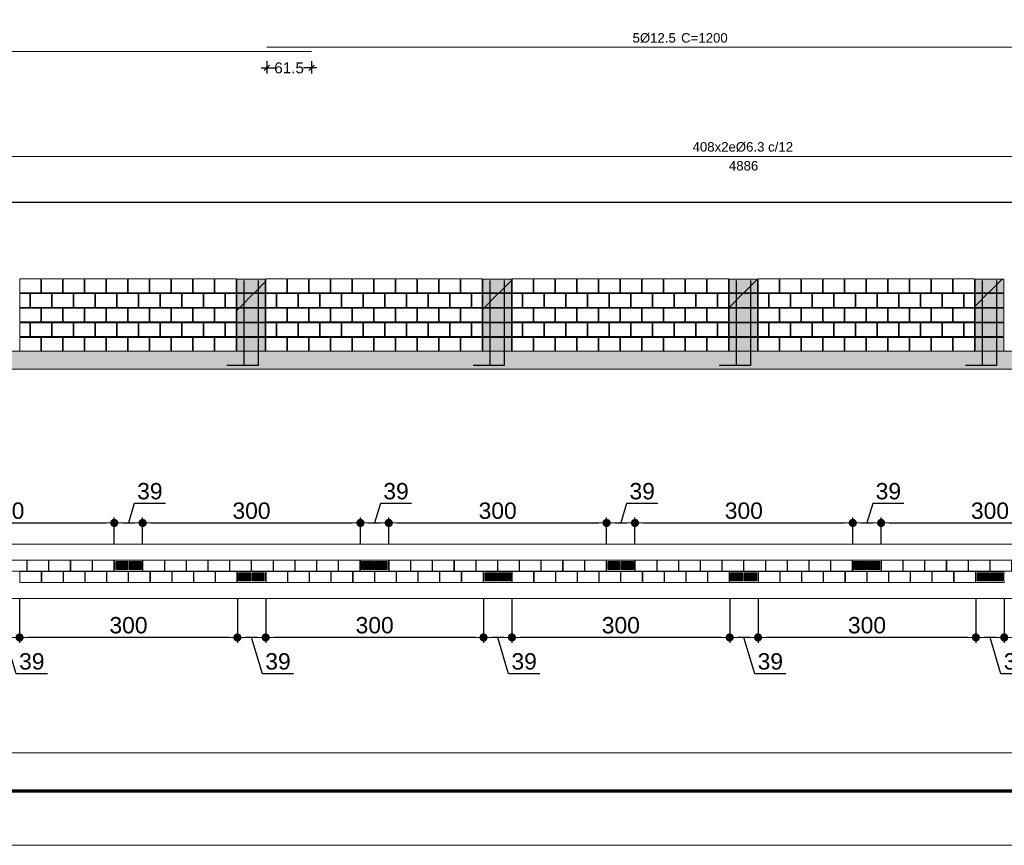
# Model space of a CAD drawing. Header units: millimetres. Extents: x 83 to 471, y -739 to 93.
# Tile 86 of 185: x 134 to 152, y -455 to -440. Entities that reach past the tile are written whole.
import ezdxf
from ezdxf.enums import TextEntityAlignment as Align

# ---------------------------------------------------------------- set-up
doc = ezdxf.new("R2010")
doc.units = ezdxf.units.MM
for name, color, linetype, lineweight in [('.', 7, 'Continuous', 5), ('__MAGNUS.Cota', 30, 'Continuous', 9), ('__MAGNUS.Margem', 7, 'Continuous', 70), ('__MAGNUS.Selo', 7, 'Continuous', 30), ('ALVEOLOS', 7, 'Continuous', 9), ('ARM_LONGITUDINAL_Ø12_5', 7, 'Continuous', 9), ('COTAS', 250, 'Continuous', 5), ('ELE_ARM_TRANS_TXT_EST', 7, 'Continuous', 9), ('ELE_COT_COT_ARM', 7, 'Continuous', 9), ('ELE_COT_COT_EST', 7, 'Continuous', 9), ('ELE_COT_TEXTOS_ESTRIBOS', 7, 'Continuous', 9), ('MEIA_PECA', 7, 'Continuous', 0), ('PECA_COMPLETA', 7, 'Continuous', 0), ('PECA_DE_PREENCHIMENTO', 7, 'Continuous', 0), ('POR_ARM_LONG_ARM_TEXTOS', 7, 'Continuous', 9), ('POR_ARM_LONG_TXT_COMP', 7, 'Continuous', 9), ('PREEN_ALVEOLOS', 7, 'Continuous', 9), ('ROTULOS_VERTICAIS', 7, 'Continuous', 9), ('VIG_FACES', 186, 'Continuous', 9)]:
    doc.layers.add(name, color=color, linetype=linetype, lineweight=lineweight)
doc.styles.add('Arial', font='arial.ttf')
doc.styles.add('Arial Narrow', font='ARIALN.TTF')
doc.dimstyles.new('Copy of UM_75.000000', dxfattribs={"dimtxt": 0.3, "dimasz": 0.15, "dimexe": 0.1, "dimexo": 0.3, "dimgap": 0.07, "dimtad": 1, "dimdec": 0, "dimlfac": 75, "dimzin": 0, "dimdsep": 46, "dimtxsty": 'Arial', "dimblk": 'DOT', "dimcen": 0.09, "dimdle": 0.1, "dimclrd": 30, "dimclre": 30, "dimclrt": 7, "dimadec": 1, "dimazin": 2, "dimtfac": 1, "dimtdec": 0, "dimtofl": 0, "dimtmove": 0, "dimatfit": 3, "dimldrblk": 'DOT', "dimfxl": 1, "dimtolj": 1, "dimarcsym": 0})
doc.dimstyles.new('cype_oblique', dxfattribs={"dimtxt": 0.2, "dimasz": 0.1, "dimexe": 0.1, "dimexo": 0.1, "dimgap": 0, "dimtad": 0, "dimdec": 0, "dimlfac": 30, "dimzin": 0, "dimdsep": 46, "dimtxsty": 'Arial', "dimblk1": 'OBLIQUE', "dimblk2": 'OBLIQUE', "dimsah": 1, "dimcen": 0.09, "dimdle": 0.1, "dimadec": 0, "dimazin": 0, "dimtfac": 1, "dimtdec": 0, "dimtofl": 0, "dimtmove": 2, "dimatfit": 3, "dimfxl": 1, "dimtolj": 1, "dimtzin": 0, "dimarcsym": 0})

# ---------------------------------------------------------------- blocks, each defined once
blk = doc.blocks.new('*U1864')
at = {"layer": '__MAGNUS.Margem', "linetype": 'Continuous'}
blk.add_line((-980.92, -2.28), (173.08, -2.28), dxfattribs=at)
at = {"layer": '__MAGNUS.Margem', "lineweight": 9}
blk.add_line((-1005.92, -12.28), (183.08, -12.28), dxfattribs=at)
at = {"layer": '__MAGNUS.Selo', "style": 'Arial Narrow', "width": 1}
for tag, height, p in [('PROPRIETÁRIO', 3.4, (17.21, 48.91)), ('EDIFICAÇÃORESIDENCIAL', 3.4, (17.21, 40.61)), ('ESTRUTURAL', 3.4, (17.8, 20.69)), ('ANTEPROJETO', 2.43, (111.69, 13.5)), ('ARQ01/01', 5.5, (139.44, 9.5)), ('INDICADA', 2.43, (111.53, 8))]:
    blk.add_attdef(tag, text='', height=height, dxfattribs=at).set_placement(p, align=Align.MIDDLE_LEFT)
at = {"layer": '__MAGNUS.Selo', "lineweight": 30, "flags": 104}
for tag, p in [('ENDEREÇODAOBRA', (17.21, 33.54)), ('ENDEREÇODAOBRA', (17.21, 27.87)), ('TÍTULO', (17.21, 10.8))]:
    blk.add_attdef(tag, text='', height=3.4, dxfattribs=at).set_placement(p, align=Align.MIDDLE_LEFT)
blk = doc.blocks.new('_OBLIQUE')
at = {"color": 0, "linetype": 'ByBlock', "lineweight": -2}
blk.add_line((-0.5, -0.5), (0.5, 0.5), dxfattribs=at)
blk = doc.blocks.new('*D5204')
at = {"layer": 'Defpoints', "color": 0}
for p in [(23.817, -2.055), (24.637, -2.055), (24.637, -2.281)]:
    blk.add_point(p, dxfattribs=at)
at = {"layer": 'ELE_COT_COT_ARM', "color": 0, "lineweight": -2}
for p, q in [((23.817, -2.155), (23.817, -2.381)), ((24.637, -2.155), (24.637, -2.381)), ((23.717, -2.281), (23.966, -2.281)), ((24.737, -2.281), (24.488, -2.281))]:
    blk.add_line(p, q, dxfattribs=at)
at = {"layer": 'ELE_COT_COT_ARM', "color": 0, "linetype": 'ByBlock', "lineweight": -2, "xscale": 0.1, "yscale": 0.1, "zscale": 0.1, "rotation": 180}
blk.add_blockref('_OBLIQUE', (23.817, -2.281), dxfattribs=at)
at = {"layer": 'ELE_COT_COT_ARM', "color": 0, "linetype": 'ByBlock', "lineweight": -2, "xscale": 0.1, "yscale": 0.1, "zscale": 0.1}
blk.add_blockref('_OBLIQUE', (24.637, -2.281), dxfattribs=at)
at = {"layer": 'ELE_COT_COT_ARM', "color": 0, "insert": (24.227, -2.281), "char_height": 0.2, "attachment_point": 5, "style": 'Arial'}
blk.add_mtext('\\A1;61.5', dxfattribs=at)
blk = doc.blocks.new('blocoss50')
at = {"layer": 'MEIA_PECA'}
for points in [[(-0.467, -0.268), (-0.467, -0.521), (-0.274, -0.521), (-0.274, -0.268), (-0.467, -0.268)], [(-0.467, -0.804), (-0.467, -1.057), (-0.274, -1.057), (-0.274, -0.804), (-0.467, -0.804)]]:
    blk.add_lwpolyline(points, close=True, dxfattribs=at)
at = {"layer": 'PECA_COMPLETA'}
for points in [[(-4.243, 0), (-4.243, -0.253), (-3.857, -0.253), (-3.857, 0), (-4.243, 0)], [(-3.846, 0), (-3.846, -0.253), (-3.459, -0.253), (-3.459, 0), (-3.846, 0)], [(-3.448, 0), (-3.448, -0.253), (-3.062, -0.253), (-3.062, 0), (-3.448, 0)], [(-3.051, 0), (-3.051, -0.253), (-2.664, -0.253), (-2.664, 0), (-3.051, 0)], [(-2.653, 0), (-2.653, -0.253), (-2.266, -0.253), (-2.266, 0), (-2.653, 0)], [(-2.256, 0), (-2.256, -0.253), (-1.869, -0.253), (-1.869, 0), (-2.256, 0)], [(-1.858, 0), (-1.858, -0.253), (-1.471, -0.253), (-1.471, 0), (-1.858, 0)], [(-1.461, 0), (-1.461, -0.253), (-1.074, -0.253), (-1.074, 0), (-1.461, 0)], [(-1.063, 0), (-1.063, -0.253), (-0.676, -0.253), (-0.676, 0), (-1.063, 0)], [(-0.666, 0), (-0.666, -0.253), (-0.274, -0.253), (-0.274, 0), (-0.666, 0)], [(-4.243, -0.268), (-4.243, -0.521), (-4.055, -0.521), (-4.055, -0.268)], [(-4.044, -0.268), (-4.044, -0.521), (-3.658, -0.521), (-3.658, -0.268), (-4.044, -0.268)], [(-3.647, -0.268), (-3.647, -0.521), (-3.26, -0.521), (-3.26, -0.268), (-3.647, -0.268)], [(-3.249, -0.268), (-3.249, -0.521), (-2.863, -0.521), (-2.863, -0.268), (-3.249, -0.268)], [(-2.852, -0.268), (-2.852, -0.521), (-2.465, -0.521), (-2.465, -0.268), (-2.852, -0.268)], [(-2.454, -0.268), (-2.454, -0.521), (-2.068, -0.521), (-2.068, -0.268), (-2.454, -0.268)], [(-2.057, -0.268), (-2.057, -0.521), (-1.67, -0.521), (-1.67, -0.268), (-2.057, -0.268)], [(-1.659, -0.268), (-1.659, -0.521), (-1.273, -0.521), (-1.273, -0.268), (-1.659, -0.268)], [(-1.262, -0.268), (-1.262, -0.521), (-0.875, -0.521), (-0.875, -0.268), (-1.262, -0.268)], [(-0.864, -0.268), (-0.864, -0.521), (-0.478, -0.521), (-0.478, -0.268), (-0.864, -0.268)], [(-4.243, -0.536), (-4.243, -0.789), (-3.857, -0.789), (-3.857, -0.536), (-4.243, -0.536)], [(-3.846, -0.536), (-3.846, -0.789), (-3.459, -0.789), (-3.459, -0.536), (-3.846, -0.536)], [(-3.448, -0.536), (-3.448, -0.789), (-3.062, -0.789), (-3.062, -0.536), (-3.448, -0.536)], [(-3.051, -0.536), (-3.051, -0.789), (-2.664, -0.789), (-2.664, -0.536), (-3.051, -0.536)], [(-2.653, -0.536), (-2.653, -0.789), (-2.266, -0.789), (-2.266, -0.536), (-2.653, -0.536)], [(-2.256, -0.536), (-2.256, -0.789), (-1.869, -0.789), (-1.869, -0.536), (-2.256, -0.536)], [(-1.858, -0.536), (-1.858, -0.789), (-1.471, -0.789), (-1.471, -0.536), (-1.858, -0.536)], [(-1.461, -0.536), (-1.461, -0.789), (-1.074, -0.789), (-1.074, -0.536), (-1.461, -0.536)], [(-1.063, -0.536), (-1.063, -0.789), (-0.676, -0.789), (-0.676, -0.536), (-1.063, -0.536)], [(-0.666, -0.536), (-0.666, -0.789), (-0.274, -0.789), (-0.274, -0.536), (-0.666, -0.536)], [(-4.243, -0.804), (-4.243, -1.057), (-4.055, -1.057), (-4.055, -0.804)], [(-4.044, -0.804), (-4.044, -1.057), (-3.658, -1.057), (-3.658, -0.804), (-4.044, -0.804)], [(-3.647, -0.804), (-3.647, -1.057), (-3.26, -1.057), (-3.26, -0.804), (-3.647, -0.804)], [(-3.249, -0.804), (-3.249, -1.057), (-2.863, -1.057), (-2.863, -0.804), (-3.249, -0.804)], [(-2.852, -0.804), (-2.852, -1.057), (-2.465, -1.057), (-2.465, -0.804), (-2.852, -0.804)], [(-2.454, -0.804), (-2.454, -1.057), (-2.068, -1.057), (-2.068, -0.804), (-2.454, -0.804)], [(-2.057, -0.804), (-2.057, -1.057), (-1.67, -1.057), (-1.67, -0.804), (-2.057, -0.804)], [(-1.659, -0.804), (-1.659, -1.057), (-1.273, -1.057), (-1.273, -0.804), (-1.659, -0.804)], [(-1.262, -0.804), (-1.262, -1.057), (-0.875, -1.057), (-0.875, -0.804), (-1.262, -0.804)], [(-0.864, -0.804), (-0.864, -1.057), (-0.478, -1.057), (-0.478, -0.804), (-0.864, -0.804)], [(-4.243, -1.072), (-4.243, -1.325), (-3.857, -1.325), (-3.857, -1.072), (-4.243, -1.072)], [(-3.846, -1.072), (-3.846, -1.325), (-3.459, -1.325), (-3.459, -1.072), (-3.846, -1.072)], [(-3.448, -1.072), (-3.448, -1.325), (-3.062, -1.325), (-3.062, -1.072), (-3.448, -1.072)], [(-3.051, -1.072), (-3.051, -1.325), (-2.664, -1.325), (-2.664, -1.072), (-3.051, -1.072)], [(-2.653, -1.072), (-2.653, -1.325), (-2.266, -1.325), (-2.266, -1.072), (-2.653, -1.072)], [(-2.256, -1.072), (-2.256, -1.325), (-1.869, -1.325), (-1.869, -1.072), (-2.256, -1.072)], [(-1.858, -1.072), (-1.858, -1.325), (-1.471, -1.325), (-1.471, -1.072), (-1.858, -1.072)], [(-1.461, -1.072), (-1.461, -1.325), (-1.074, -1.325), (-1.074, -1.072), (-1.461, -1.072)], [(-1.063, -1.072), (-1.063, -1.325), (-0.676, -1.325), (-0.676, -1.072), (-1.063, -1.072)], [(-0.666, -1.072), (-0.666, -1.325), (-0.274, -1.325), (-0.274, -1.072), (-0.666, -1.072)]]:
    blk.add_lwpolyline(points, close=True, dxfattribs=at)
blk = doc.blocks.new('prumada')
at = {"layer": '.'}
h = blk.add_hatch(dxfattribs=at)
h.set_pattern_fill('ANSI31', color=256)
h.paths.add_polyline_path([(-0.525, 0.789), (-0.525, 0.536), (0, 0.536), (0, 0.789), (-0.525, 0.789), (-0.525, 0.789)])
h.paths.add_polyline_path([(-0.525, 1.057), (-0.525, 0.804), (0, 0.804), (0, 1.057), (-0.525, 1.057), (-0.525, 1.057)])
h.paths.add_polyline_path([(-0.525, 0.521), (-0.525, 0.268), (0, 0.268), (0, 0.521), (-0.525, 0.521), (-0.525, 0.521)])
h.paths.add_polyline_path([(-0.525, 0.253), (-0.525, 0), (0, 0), (0, 0.253), (-0.525, 0.253), (-0.525, 0.253)])
h.paths.add_polyline_path([(-0.525, 1.325), (-0.525, 1.072), (0, 1.072), (0, 1.325), (-0.525, 1.325), (-0.525, 1.325)])
h = blk.add_hatch(color=254, dxfattribs=at)
h.dxf.hatch_style = 1
h.paths.add_polyline_path([(-0.525, 0.789), (-0.525, 0.536), (0, 0.536), (0, 0.789), (-0.525, 0.789), (-0.525, 0.789)])
h.paths.add_polyline_path([(-0.525, 1.057), (-0.525, 0.804), (0, 0.804), (0, 1.057), (-0.525, 1.057), (-0.525, 1.057)])
h.paths.add_polyline_path([(-0.525, 0.521), (-0.525, 0.268), (0, 0.268), (0, 0.521), (-0.525, 0.521), (-0.525, 0.521)])
h.paths.add_polyline_path([(-0.525, 0.253), (-0.525, 0), (0, 0), (0, 0.253), (-0.525, 0.253), (-0.525, 0.253)])
h.paths.add_polyline_path([(-0.525, 1.325), (-0.525, 1.072), (0, 1.072), (0, 1.325), (-0.525, 1.325), (-0.525, 1.325)])
for points in [[(-0.394, 1.3), (-0.394, -0.26), (-0.705, -0.26)], [(-0.131, 1.3), (-0.131, -0.26), (-0.442, -0.26)]]:
    blk.add_lwpolyline(points)
at = {"layer": 'PECA_COMPLETA'}
for points in [[(-0.525, 1.325), (-0.525, 1.072), (0, 1.072), (0, 1.325), (-0.525, 1.325)], [(-0.525, 1.057), (-0.525, 0.804), (0, 0.804), (0, 1.057), (-0.525, 1.057)], [(-0.525, 0.789), (-0.525, 0.536), (0, 0.536), (0, 0.789), (-0.525, 0.789)], [(-0.525, 0.521), (-0.525, 0.268), (0, 0.268), (0, 0.521), (-0.525, 0.521)], [(-0.525, 0.253), (-0.525, 0), (0, 0), (0, 0.253), (-0.525, 0.253)]]:
    blk.add_lwpolyline(points, close=True, dxfattribs=at)
blk = doc.blocks.new('bloco 8 furos')
at = {"layer": 'PECA_COMPLETA'}
blk.add_lwpolyline([(0, 0.1), (0.392, 0.1), (0.392, -0.1), (0, -0.1)], close=True, dxfattribs=at)
blk = doc.blocks.new('*U4229')
blk.add_blockref('bloco 8 furos', (-0.196, 0))
blk = doc.blocks.new('*U4228')
at = {"color": 0, "linetype": 'ByBlock', "lineweight": -2, "transparency": 16777216}
for p in [(-3.589, 0), (-3.19, 0), (-2.792, 0), (-2.393, 0), (-1.994, 0), (-1.595, 0), (-1.196, 0), (-0.798, 0), (-0.399, 0), (0, 0)]:
    blk.add_blockref('*U4229', p, dxfattribs=at)
blk = doc.blocks.new('ghghghhfghfgh')
at = {"layer": 'ROTULOS_VERTICAIS'}
h = blk.add_hatch(color=256, dxfattribs=at)
edge = h.paths.add_edge_path(flags=0)
edge.add_arc((-0.438, -0.1), 0.0133, 0, 360)
h = blk.add_hatch(color=256, dxfattribs=at)
edge = h.paths.add_edge_path(flags=0)
edge.add_arc((-0.326, -0.1), 0.0133, 0, 360)
h = blk.add_hatch(color=256, dxfattribs=at)
edge = h.paths.add_edge_path(flags=0)
edge.add_arc((-0.194, -0.1), 0.0133, 0, 360)
h = blk.add_hatch(color=256, dxfattribs=at)
edge = h.paths.add_edge_path(flags=0)
edge.add_arc((-0.082, -0.1), 0.0133, 0, 360)
at = {"layer": 'ALVEOLOS'}
for p, q in [((-0.52, 0), (0, 0)), ((0, -0.2), (-0.52, -0.2))]:
    blk.add_line(p, q, dxfattribs=at)
for points in [[(-0.52, 0), (-0.52, -0.027), (-0.513, -0.027), (-0.513, -0.173)], [(0, 0), (0, -0.027), (-0.007, -0.027), (-0.007, -0.173)], [(-0.52, -0.2), (-0.52, -0.173), (-0.513, -0.173)], [(0, -0.2), (0, -0.173), (-0.007, -0.173)]]:
    blk.add_lwpolyline(points, dxfattribs=at)
for points in [[(-0.493, -0.173), (-0.271, -0.173), (-0.271, -0.027), (-0.493, -0.027)], [(-0.249, -0.173), (-0.027, -0.173), (-0.027, -0.027), (-0.249, -0.027)]]:
    blk.add_lwpolyline(points, close=True, dxfattribs=at)
at = {"layer": 'PREEN_ALVEOLOS'}
for p, q in [((-0.493, -0.142), (-0.378, -0.027)), ((-0.493, -0.086), (-0.434, -0.027)), ((-0.493, -0.029), (-0.491, -0.027)), ((-0.493, -0.057), (-0.463, -0.027)), ((-0.493, -0.114), (-0.406, -0.027)), ((-0.493, -0.171), (-0.349, -0.027)), ((-0.468, -0.173), (-0.321, -0.027)), ((-0.44, -0.173), (-0.293, -0.027)), ((-0.411, -0.173), (-0.271, -0.033)), ((-0.383, -0.173), (-0.271, -0.061)), ((-0.355, -0.173), (-0.271, -0.089)), ((-0.326, -0.173), (-0.271, -0.118)), ((-0.298, -0.173), (-0.271, -0.146)), ((-0.249, -0.142), (-0.134, -0.027)), ((-0.249, -0.086), (-0.19, -0.027)), ((-0.249, -0.029), (-0.247, -0.027)), ((-0.249, -0.057), (-0.219, -0.027)), ((-0.249, -0.114), (-0.162, -0.027)), ((-0.249, -0.171), (-0.105, -0.027)), ((-0.224, -0.173), (-0.077, -0.027)), ((-0.196, -0.173), (-0.049, -0.027)), ((-0.167, -0.173), (-0.027, -0.033)), ((-0.139, -0.173), (-0.027, -0.061)), ((-0.111, -0.173), (-0.027, -0.089)), ((-0.082, -0.173), (-0.027, -0.118)), ((-0.054, -0.173), (-0.027, -0.146))]:
    blk.add_line(p, q, dxfattribs=at)
at = {"layer": 'ROTULOS_VERTICAIS'}
for centre in [(-0.438, -0.1), (-0.326, -0.1), (-0.194, -0.1), (-0.082, -0.1)]:
    blk.add_circle(centre, 0.0133, dxfattribs=at)
blk = doc.blocks.new('*U4231')
blk.add_blockref('bloco 8 furos', (-0.196, 0))
blk = doc.blocks.new('*U4230')
at = {"color": 0, "linetype": 'ByBlock', "lineweight": -2, "transparency": 16777216}
for p in [(-3.589, 0), (-3.19, 0), (-2.792, 0), (-2.393, 0), (-1.994, 0), (-1.595, 0), (-1.196, 0), (-0.798, 0), (-0.399, 0), (0, 0)]:
    blk.add_blockref('*U4231', p, dxfattribs=at)
blk = doc.blocks.new('*U4233')
blk.add_blockref('bloco 8 furos', (-0.196, 0))
blk = doc.blocks.new('*U4232')
at = {"color": 0, "linetype": 'ByBlock', "lineweight": -2, "transparency": 16777216}
for p in [(-3.589, 0), (-3.19, 0), (-2.792, 0), (-2.393, 0), (-1.994, 0), (-1.595, 0), (-1.196, 0), (-0.798, 0), (-0.399, 0), (0, 0)]:
    blk.add_blockref('*U4233', p, dxfattribs=at)
blk = doc.blocks.new('*U4235')
blk.add_blockref('bloco 8 furos', (-0.196, 0))
blk = doc.blocks.new('*U4234')
at = {"color": 0, "linetype": 'ByBlock', "lineweight": -2, "transparency": 16777216}
for p in [(-3.589, 0), (-3.19, 0), (-2.792, 0), (-2.393, 0), (-1.994, 0), (-1.595, 0), (-1.196, 0), (-0.798, 0), (-0.399, 0), (0, 0)]:
    blk.add_blockref('*U4235', p, dxfattribs=at)
blk = doc.blocks.new('*U4237')
blk.add_blockref('bloco 8 furos', (-0.196, 0))
blk = doc.blocks.new('*U4236')
at = {"color": 0, "linetype": 'ByBlock', "lineweight": -2, "transparency": 16777216}
for p in [(-3.589, 0), (-3.19, 0), (-2.792, 0), (-2.393, 0), (-1.994, 0), (-1.595, 0), (-1.196, 0), (-0.798, 0), (-0.399, 0), (0, 0)]:
    blk.add_blockref('*U4237', p, dxfattribs=at)
blk = doc.blocks.new('_DOT')
at = {"layer": '__MAGNUS.Cota', "linetype": 'ByBlock'}
blk.add_line((-0.5, 0), (-1, 0), dxfattribs=at)
at = {"layer": '__MAGNUS.Cota', "linetype": 'ByBlock', "const_width": 0.5}
blk.add_lwpolyline([(-0.25, 0, 1), (0.25, 0, 1)], format="xyb", close=True, dxfattribs=at)
blk = doc.blocks.new('*D4285')
at = {"layer": 'COTAS', "color": 30, "lineweight": -2}
for p, q in [((152.214, -450.876), (152.214, -451.686)), ((156.211, -450.876), (156.211, -451.686)), ((156.061, -451.586), (152.364, -451.586))]:
    blk.add_line(p, q, dxfattribs=at)
at = {"layer": 'Defpoints', "color": 0}
for p in [(152.214, -450.576), (156.211, -450.576), (152.214, -451.586)]:
    blk.add_point(p, dxfattribs=at)
at = {"layer": 'COTAS', "color": 30, "linetype": 'ByBlock', "lineweight": -2, "xscale": 0.15, "yscale": 0.15, "zscale": 0.15, "rotation": 180}
blk.add_blockref('_DOT', (152.214, -451.586), dxfattribs=at)
at = {"layer": 'COTAS', "color": 30, "linetype": 'ByBlock', "lineweight": -2, "xscale": 0.15, "yscale": 0.15, "zscale": 0.15}
blk.add_blockref('_DOT', (156.211, -451.586), dxfattribs=at)
at = {"layer": 'COTAS', "color": 7, "insert": (154.213, -451.363), "char_height": 0.3, "attachment_point": 5, "style": 'Arial'}
blk.add_mtext('\\A1;300', dxfattribs=at)
blk = doc.blocks.new('*D4286')
at = {"layer": 'COTAS', "color": 30, "lineweight": -2}
for p, q in [((151.694, -450.876), (151.694, -451.686)), ((152.214, -450.876), (152.214, -451.686)), ((152.064, -451.586), (151.844, -451.586)), ((152.154, -452.251), (151.954, -451.586)), ((152.724, -452.251), (152.154, -452.251))]:
    blk.add_line(p, q, dxfattribs=at)
at = {"layer": 'Defpoints', "color": 0}
for p in [(151.694, -450.576), (152.214, -450.576), (151.694, -451.586)]:
    blk.add_point(p, dxfattribs=at)
at = {"layer": 'COTAS', "color": 30, "linetype": 'ByBlock', "lineweight": -2, "xscale": 0.15, "yscale": 0.15, "zscale": 0.15, "rotation": 180}
blk.add_blockref('_DOT', (151.694, -451.586), dxfattribs=at)
at = {"layer": 'COTAS', "color": 30, "linetype": 'ByBlock', "lineweight": -2, "xscale": 0.15, "yscale": 0.15, "zscale": 0.15}
blk.add_blockref('_DOT', (152.214, -451.586), dxfattribs=at)
at = {"layer": 'COTAS', "color": 7, "insert": (152.439, -452.027), "char_height": 0.3, "attachment_point": 5, "style": 'Arial'}
blk.add_mtext('\\A1;39', dxfattribs=at)
blk = doc.blocks.new('*D4287')
at = {"layer": 'COTAS', "color": 30, "lineweight": -2}
for p, q in [((147.697, -450.876), (147.697, -451.686)), ((151.694, -450.876), (151.694, -451.686)), ((151.544, -451.586), (147.847, -451.586))]:
    blk.add_line(p, q, dxfattribs=at)
at = {"layer": 'Defpoints', "color": 0}
for p in [(147.697, -450.576), (151.694, -450.576), (147.697, -451.586)]:
    blk.add_point(p, dxfattribs=at)
at = {"layer": 'COTAS', "color": 30, "linetype": 'ByBlock', "lineweight": -2, "xscale": 0.15, "yscale": 0.15, "zscale": 0.15, "rotation": 180}
blk.add_blockref('_DOT', (147.697, -451.586), dxfattribs=at)
at = {"layer": 'COTAS', "color": 30, "linetype": 'ByBlock', "lineweight": -2, "xscale": 0.15, "yscale": 0.15, "zscale": 0.15}
blk.add_blockref('_DOT', (151.694, -451.586), dxfattribs=at)
at = {"layer": 'COTAS', "color": 7, "insert": (149.696, -451.363), "char_height": 0.3, "attachment_point": 5, "style": 'Arial'}
blk.add_mtext('\\A1;300', dxfattribs=at)
blk = doc.blocks.new('*D4288')
at = {"layer": 'COTAS', "color": 30, "lineweight": -2}
for p, q in [((147.177, -450.876), (147.177, -451.686)), ((147.697, -450.876), (147.697, -451.686)), ((147.547, -451.586), (147.327, -451.586)), ((147.637, -452.251), (147.437, -451.586)), ((148.207, -452.251), (147.637, -452.251))]:
    blk.add_line(p, q, dxfattribs=at)
at = {"layer": 'Defpoints', "color": 0}
for p in [(147.177, -450.576), (147.697, -450.576), (147.177, -451.586)]:
    blk.add_point(p, dxfattribs=at)
at = {"layer": 'COTAS', "color": 30, "linetype": 'ByBlock', "lineweight": -2, "xscale": 0.15, "yscale": 0.15, "zscale": 0.15, "rotation": 180}
blk.add_blockref('_DOT', (147.177, -451.586), dxfattribs=at)
at = {"layer": 'COTAS', "color": 30, "linetype": 'ByBlock', "lineweight": -2, "xscale": 0.15, "yscale": 0.15, "zscale": 0.15}
blk.add_blockref('_DOT', (147.697, -451.586), dxfattribs=at)
at = {"layer": 'COTAS', "color": 7, "insert": (147.922, -452.027), "char_height": 0.3, "attachment_point": 5, "style": 'Arial'}
blk.add_mtext('\\A1;39', dxfattribs=at)
blk = doc.blocks.new('*D4289')
at = {"layer": 'COTAS', "color": 30, "lineweight": -2}
for p, q in [((143.18, -450.876), (143.18, -451.686)), ((147.177, -450.876), (147.177, -451.686)), ((147.027, -451.586), (143.33, -451.586))]:
    blk.add_line(p, q, dxfattribs=at)
at = {"layer": 'Defpoints', "color": 0}
for p in [(143.18, -450.576), (147.177, -450.576), (143.18, -451.586)]:
    blk.add_point(p, dxfattribs=at)
at = {"layer": 'COTAS', "color": 30, "linetype": 'ByBlock', "lineweight": -2, "xscale": 0.15, "yscale": 0.15, "zscale": 0.15, "rotation": 180}
blk.add_blockref('_DOT', (143.18, -451.586), dxfattribs=at)
at = {"layer": 'COTAS', "color": 30, "linetype": 'ByBlock', "lineweight": -2, "xscale": 0.15, "yscale": 0.15, "zscale": 0.15}
blk.add_blockref('_DOT', (147.177, -451.586), dxfattribs=at)
at = {"layer": 'COTAS', "color": 7, "insert": (145.179, -451.363), "char_height": 0.3, "attachment_point": 5, "style": 'Arial'}
blk.add_mtext('\\A1;300', dxfattribs=at)
blk = doc.blocks.new('*D4290')
at = {"layer": 'COTAS', "color": 30, "lineweight": -2}
for p, q in [((142.66, -450.876), (142.66, -451.686)), ((143.18, -450.876), (143.18, -451.686)), ((143.03, -451.586), (142.81, -451.586)), ((143.12, -452.251), (142.92, -451.586)), ((143.69, -452.251), (143.12, -452.251))]:
    blk.add_line(p, q, dxfattribs=at)
at = {"layer": 'Defpoints', "color": 0}
for p in [(142.66, -450.576), (143.18, -450.576), (142.66, -451.586)]:
    blk.add_point(p, dxfattribs=at)
at = {"layer": 'COTAS', "color": 30, "linetype": 'ByBlock', "lineweight": -2, "xscale": 0.15, "yscale": 0.15, "zscale": 0.15, "rotation": 180}
blk.add_blockref('_DOT', (142.66, -451.586), dxfattribs=at)
at = {"layer": 'COTAS', "color": 30, "linetype": 'ByBlock', "lineweight": -2, "xscale": 0.15, "yscale": 0.15, "zscale": 0.15}
blk.add_blockref('_DOT', (143.18, -451.586), dxfattribs=at)
at = {"layer": 'COTAS', "color": 7, "insert": (143.405, -452.027), "char_height": 0.3, "attachment_point": 5, "style": 'Arial'}
blk.add_mtext('\\A1;39', dxfattribs=at)
blk = doc.blocks.new('*D4291')
at = {"layer": 'COTAS', "color": 30, "lineweight": -2}
for p, q in [((138.663, -450.876), (138.663, -451.686)), ((142.66, -450.876), (142.66, -451.686)), ((142.51, -451.586), (138.813, -451.586))]:
    blk.add_line(p, q, dxfattribs=at)
at = {"layer": 'Defpoints', "color": 0}
for p in [(138.663, -450.576), (142.66, -450.576), (138.663, -451.586)]:
    blk.add_point(p, dxfattribs=at)
at = {"layer": 'COTAS', "color": 30, "linetype": 'ByBlock', "lineweight": -2, "xscale": 0.15, "yscale": 0.15, "zscale": 0.15, "rotation": 180}
blk.add_blockref('_DOT', (138.663, -451.586), dxfattribs=at)
at = {"layer": 'COTAS', "color": 30, "linetype": 'ByBlock', "lineweight": -2, "xscale": 0.15, "yscale": 0.15, "zscale": 0.15}
blk.add_blockref('_DOT', (142.66, -451.586), dxfattribs=at)
at = {"layer": 'COTAS', "color": 7, "insert": (140.662, -451.363), "char_height": 0.3, "attachment_point": 5, "style": 'Arial'}
blk.add_mtext('\\A1;300', dxfattribs=at)
blk = doc.blocks.new('*D4292')
at = {"layer": 'COTAS', "color": 30, "lineweight": -2}
for p, q in [((138.143, -450.876), (138.143, -451.686)), ((138.663, -450.876), (138.663, -451.686)), ((138.513, -451.586), (138.293, -451.586)), ((138.603, -452.251), (138.403, -451.586)), ((139.173, -452.251), (138.603, -452.251))]:
    blk.add_line(p, q, dxfattribs=at)
at = {"layer": 'Defpoints', "color": 0}
for p in [(138.143, -450.576), (138.663, -450.576), (138.143, -451.586)]:
    blk.add_point(p, dxfattribs=at)
at = {"layer": 'COTAS', "color": 30, "linetype": 'ByBlock', "lineweight": -2, "xscale": 0.15, "yscale": 0.15, "zscale": 0.15, "rotation": 180}
blk.add_blockref('_DOT', (138.143, -451.586), dxfattribs=at)
at = {"layer": 'COTAS', "color": 30, "linetype": 'ByBlock', "lineweight": -2, "xscale": 0.15, "yscale": 0.15, "zscale": 0.15}
blk.add_blockref('_DOT', (138.663, -451.586), dxfattribs=at)
at = {"layer": 'COTAS', "color": 7, "insert": (138.888, -452.027), "char_height": 0.3, "attachment_point": 5, "style": 'Arial'}
blk.add_mtext('\\A1;39', dxfattribs=at)
blk = doc.blocks.new('*D4293')
at = {"layer": 'COTAS', "color": 30, "lineweight": -2}
for p, q in [((134.146, -450.876), (134.146, -451.686)), ((138.143, -450.876), (138.143, -451.686)), ((137.993, -451.586), (134.296, -451.586))]:
    blk.add_line(p, q, dxfattribs=at)
at = {"layer": 'Defpoints', "color": 0}
for p in [(134.146, -450.576), (138.143, -450.576), (134.146, -451.586)]:
    blk.add_point(p, dxfattribs=at)
at = {"layer": 'COTAS', "color": 30, "linetype": 'ByBlock', "lineweight": -2, "xscale": 0.15, "yscale": 0.15, "zscale": 0.15, "rotation": 180}
blk.add_blockref('_DOT', (134.146, -451.586), dxfattribs=at)
at = {"layer": 'COTAS', "color": 30, "linetype": 'ByBlock', "lineweight": -2, "xscale": 0.15, "yscale": 0.15, "zscale": 0.15}
blk.add_blockref('_DOT', (138.143, -451.586), dxfattribs=at)
at = {"layer": 'COTAS', "color": 7, "insert": (136.145, -451.363), "char_height": 0.3, "attachment_point": 5, "style": 'Arial'}
blk.add_mtext('\\A1;300', dxfattribs=at)
blk = doc.blocks.new('*D4294')
at = {"layer": 'COTAS', "color": 30, "lineweight": -2}
for p, q in [((133.626, -450.876), (133.626, -451.686)), ((134.146, -450.876), (134.146, -451.686)), ((133.996, -451.586), (133.776, -451.586)), ((134.086, -452.251), (133.886, -451.586)), ((134.656, -452.251), (134.086, -452.251))]:
    blk.add_line(p, q, dxfattribs=at)
at = {"layer": 'Defpoints', "color": 0}
for p in [(133.626, -450.576), (134.146, -450.576), (133.626, -451.586)]:
    blk.add_point(p, dxfattribs=at)
at = {"layer": 'COTAS', "color": 30, "linetype": 'ByBlock', "lineweight": -2, "xscale": 0.15, "yscale": 0.15, "zscale": 0.15, "rotation": 180}
blk.add_blockref('_DOT', (133.626, -451.586), dxfattribs=at)
at = {"layer": 'COTAS', "color": 30, "linetype": 'ByBlock', "lineweight": -2, "xscale": 0.15, "yscale": 0.15, "zscale": 0.15}
blk.add_blockref('_DOT', (134.146, -451.586), dxfattribs=at)
at = {"layer": 'COTAS', "color": 7, "insert": (134.371, -452.027), "char_height": 0.3, "attachment_point": 5, "style": 'Arial'}
blk.add_mtext('\\A1;39', dxfattribs=at)
blk = doc.blocks.new('*D4312')
at = {"layer": 'COTAS', "color": 30, "lineweight": -2}
for p, q in [((131.887, -449.881), (131.887, -449.385)), ((132.037, -449.485), (135.734, -449.485)), ((135.884, -449.881), (135.884, -449.385))]:
    blk.add_line(p, q, dxfattribs=at)
at = {"layer": 'Defpoints', "color": 0}
for p in [(135.884, -449.485), (131.887, -450.181), (135.884, -450.181)]:
    blk.add_point(p, dxfattribs=at)
at = {"layer": 'COTAS', "color": 30, "linetype": 'ByBlock', "lineweight": -2, "xscale": 0.15, "yscale": 0.15, "zscale": 0.15, "rotation": 180}
blk.add_blockref('_DOT', (131.887, -449.485), dxfattribs=at)
at = {"layer": 'COTAS', "color": 30, "linetype": 'ByBlock', "lineweight": -2, "xscale": 0.15, "yscale": 0.15, "zscale": 0.15}
blk.add_blockref('_DOT', (135.884, -449.485), dxfattribs=at)
at = {"layer": 'COTAS', "color": 7, "insert": (133.885, -449.262), "char_height": 0.3, "attachment_point": 5, "style": 'Arial'}
blk.add_mtext('\\A1;300', dxfattribs=at)
blk = doc.blocks.new('*D4313')
at = {"layer": 'COTAS', "color": 30, "lineweight": -2}
for p, q in [((136.251, -449.127), (136.144, -449.485)), ((136.822, -449.127), (136.251, -449.127)), ((135.884, -449.881), (135.884, -449.385)), ((136.034, -449.485), (136.254, -449.485)), ((136.404, -449.881), (136.404, -449.385))]:
    blk.add_line(p, q, dxfattribs=at)
at = {"layer": 'Defpoints', "color": 0}
for p in [(136.404, -449.485), (135.884, -450.181), (136.404, -450.181)]:
    blk.add_point(p, dxfattribs=at)
at = {"layer": 'COTAS', "color": 30, "linetype": 'ByBlock', "lineweight": -2, "xscale": 0.15, "yscale": 0.15, "zscale": 0.15, "rotation": 180}
blk.add_blockref('_DOT', (135.884, -449.485), dxfattribs=at)
at = {"layer": 'COTAS', "color": 30, "linetype": 'ByBlock', "lineweight": -2, "xscale": 0.15, "yscale": 0.15, "zscale": 0.15}
blk.add_blockref('_DOT', (136.404, -449.485), dxfattribs=at)
at = {"layer": 'COTAS', "color": 7, "insert": (136.537, -448.904), "char_height": 0.3, "attachment_point": 5, "style": 'Arial'}
blk.add_mtext('\\A1;39', dxfattribs=at)
blk = doc.blocks.new('*D4314')
at = {"layer": 'COTAS', "color": 30, "lineweight": -2}
for p, q in [((136.404, -449.881), (136.404, -449.385)), ((136.554, -449.485), (140.251, -449.485)), ((140.401, -449.881), (140.401, -449.385))]:
    blk.add_line(p, q, dxfattribs=at)
at = {"layer": 'Defpoints', "color": 0}
for p in [(140.401, -449.485), (136.404, -450.181), (140.401, -450.181)]:
    blk.add_point(p, dxfattribs=at)
at = {"layer": 'COTAS', "color": 30, "linetype": 'ByBlock', "lineweight": -2, "xscale": 0.15, "yscale": 0.15, "zscale": 0.15, "rotation": 180}
blk.add_blockref('_DOT', (136.404, -449.485), dxfattribs=at)
at = {"layer": 'COTAS', "color": 30, "linetype": 'ByBlock', "lineweight": -2, "xscale": 0.15, "yscale": 0.15, "zscale": 0.15}
blk.add_blockref('_DOT', (140.401, -449.485), dxfattribs=at)
at = {"layer": 'COTAS', "color": 7, "insert": (138.402, -449.262), "char_height": 0.3, "attachment_point": 5, "style": 'Arial'}
blk.add_mtext('\\A1;300', dxfattribs=at)
blk = doc.blocks.new('*D4315')
at = {"layer": 'COTAS', "color": 30, "lineweight": -2}
for p, q in [((140.768, -449.127), (140.661, -449.485)), ((141.339, -449.127), (140.768, -449.127)), ((140.401, -449.881), (140.401, -449.385)), ((140.551, -449.485), (140.771, -449.485)), ((140.921, -449.881), (140.921, -449.385))]:
    blk.add_line(p, q, dxfattribs=at)
at = {"layer": 'Defpoints', "color": 0}
for p in [(140.921, -449.485), (140.401, -450.181), (140.921, -450.181)]:
    blk.add_point(p, dxfattribs=at)
at = {"layer": 'COTAS', "color": 30, "linetype": 'ByBlock', "lineweight": -2, "xscale": 0.15, "yscale": 0.15, "zscale": 0.15, "rotation": 180}
blk.add_blockref('_DOT', (140.401, -449.485), dxfattribs=at)
at = {"layer": 'COTAS', "color": 30, "linetype": 'ByBlock', "lineweight": -2, "xscale": 0.15, "yscale": 0.15, "zscale": 0.15}
blk.add_blockref('_DOT', (140.921, -449.485), dxfattribs=at)
at = {"layer": 'COTAS', "color": 7, "insert": (141.054, -448.904), "char_height": 0.3, "attachment_point": 5, "style": 'Arial'}
blk.add_mtext('\\A1;39', dxfattribs=at)
blk = doc.blocks.new('*D4316')
at = {"layer": 'COTAS', "color": 30, "lineweight": -2}
for p, q in [((140.921, -449.881), (140.921, -449.385)), ((141.071, -449.485), (144.768, -449.485)), ((144.918, -449.881), (144.918, -449.385))]:
    blk.add_line(p, q, dxfattribs=at)
at = {"layer": 'Defpoints', "color": 0}
for p in [(144.918, -449.485), (140.921, -450.181), (144.918, -450.181)]:
    blk.add_point(p, dxfattribs=at)
at = {"layer": 'COTAS', "color": 30, "linetype": 'ByBlock', "lineweight": -2, "xscale": 0.15, "yscale": 0.15, "zscale": 0.15, "rotation": 180}
blk.add_blockref('_DOT', (140.921, -449.485), dxfattribs=at)
at = {"layer": 'COTAS', "color": 30, "linetype": 'ByBlock', "lineweight": -2, "xscale": 0.15, "yscale": 0.15, "zscale": 0.15}
blk.add_blockref('_DOT', (144.918, -449.485), dxfattribs=at)
at = {"layer": 'COTAS', "color": 7, "insert": (142.919, -449.262), "char_height": 0.3, "attachment_point": 5, "style": 'Arial'}
blk.add_mtext('\\A1;300', dxfattribs=at)
blk = doc.blocks.new('*D4317')
at = {"layer": 'COTAS', "color": 30, "lineweight": -2}
for p, q in [((145.285, -449.127), (145.178, -449.485)), ((145.856, -449.127), (145.285, -449.127)), ((144.918, -449.881), (144.918, -449.385)), ((145.068, -449.485), (145.288, -449.485)), ((145.438, -449.881), (145.438, -449.385))]:
    blk.add_line(p, q, dxfattribs=at)
at = {"layer": 'Defpoints', "color": 0}
for p in [(145.438, -449.485), (144.918, -450.181), (145.438, -450.181)]:
    blk.add_point(p, dxfattribs=at)
at = {"layer": 'COTAS', "color": 30, "linetype": 'ByBlock', "lineweight": -2, "xscale": 0.15, "yscale": 0.15, "zscale": 0.15, "rotation": 180}
blk.add_blockref('_DOT', (144.918, -449.485), dxfattribs=at)
at = {"layer": 'COTAS', "color": 30, "linetype": 'ByBlock', "lineweight": -2, "xscale": 0.15, "yscale": 0.15, "zscale": 0.15}
blk.add_blockref('_DOT', (145.438, -449.485), dxfattribs=at)
at = {"layer": 'COTAS', "color": 7, "insert": (145.571, -448.904), "char_height": 0.3, "attachment_point": 5, "style": 'Arial'}
blk.add_mtext('\\A1;39', dxfattribs=at)
blk = doc.blocks.new('*D4318')
at = {"layer": 'COTAS', "color": 30, "lineweight": -2}
for p, q in [((145.438, -449.881), (145.438, -449.385)), ((145.588, -449.485), (149.285, -449.485)), ((149.435, -449.881), (149.435, -449.385))]:
    blk.add_line(p, q, dxfattribs=at)
at = {"layer": 'Defpoints', "color": 0}
for p in [(149.435, -449.485), (145.438, -450.181), (149.435, -450.181)]:
    blk.add_point(p, dxfattribs=at)
at = {"layer": 'COTAS', "color": 30, "linetype": 'ByBlock', "lineweight": -2, "xscale": 0.15, "yscale": 0.15, "zscale": 0.15, "rotation": 180}
blk.add_blockref('_DOT', (145.438, -449.485), dxfattribs=at)
at = {"layer": 'COTAS', "color": 30, "linetype": 'ByBlock', "lineweight": -2, "xscale": 0.15, "yscale": 0.15, "zscale": 0.15}
blk.add_blockref('_DOT', (149.435, -449.485), dxfattribs=at)
at = {"layer": 'COTAS', "color": 7, "insert": (147.436, -449.262), "char_height": 0.3, "attachment_point": 5, "style": 'Arial'}
blk.add_mtext('\\A1;300', dxfattribs=at)
blk = doc.blocks.new('*D4319')
at = {"layer": 'COTAS', "color": 30, "lineweight": -2}
for p, q in [((149.802, -449.127), (149.695, -449.485)), ((150.373, -449.127), (149.802, -449.127)), ((149.435, -449.881), (149.435, -449.385)), ((149.585, -449.485), (149.805, -449.485)), ((149.955, -449.881), (149.955, -449.385))]:
    blk.add_line(p, q, dxfattribs=at)
at = {"layer": 'Defpoints', "color": 0}
for p in [(149.955, -449.485), (149.435, -450.181), (149.955, -450.181)]:
    blk.add_point(p, dxfattribs=at)
at = {"layer": 'COTAS', "color": 30, "linetype": 'ByBlock', "lineweight": -2, "xscale": 0.15, "yscale": 0.15, "zscale": 0.15, "rotation": 180}
blk.add_blockref('_DOT', (149.435, -449.485), dxfattribs=at)
at = {"layer": 'COTAS', "color": 30, "linetype": 'ByBlock', "lineweight": -2, "xscale": 0.15, "yscale": 0.15, "zscale": 0.15}
blk.add_blockref('_DOT', (149.955, -449.485), dxfattribs=at)
at = {"layer": 'COTAS', "color": 7, "insert": (150.088, -448.904), "char_height": 0.3, "attachment_point": 5, "style": 'Arial'}
blk.add_mtext('\\A1;39', dxfattribs=at)
blk = doc.blocks.new('*D4320')
at = {"layer": 'COTAS', "color": 30, "lineweight": -2}
for p, q in [((149.955, -449.881), (149.955, -449.385)), ((150.105, -449.485), (153.802, -449.485)), ((153.952, -449.881), (153.952, -449.385))]:
    blk.add_line(p, q, dxfattribs=at)
at = {"layer": 'Defpoints', "color": 0}
for p in [(153.952, -449.485), (149.955, -450.181), (153.952, -450.181)]:
    blk.add_point(p, dxfattribs=at)
at = {"layer": 'COTAS', "color": 30, "linetype": 'ByBlock', "lineweight": -2, "xscale": 0.15, "yscale": 0.15, "zscale": 0.15, "rotation": 180}
blk.add_blockref('_DOT', (149.955, -449.485), dxfattribs=at)
at = {"layer": 'COTAS', "color": 30, "linetype": 'ByBlock', "lineweight": -2, "xscale": 0.15, "yscale": 0.15, "zscale": 0.15}
blk.add_blockref('_DOT', (153.952, -449.485), dxfattribs=at)
at = {"layer": 'COTAS', "color": 7, "insert": (151.953, -449.262), "char_height": 0.3, "attachment_point": 5, "style": 'Arial'}
blk.add_mtext('\\A1;300', dxfattribs=at)
blk = doc.blocks.new('*U4259')
blk.add_blockref('bloco 8 furos', (-0.196, 0))
blk = doc.blocks.new('*U4258')
at = {"color": 0, "linetype": 'ByBlock', "lineweight": -2, "transparency": 16777216}
for p in [(-3.589, 0), (-3.19, 0), (-2.792, 0), (-2.393, 0), (-1.994, 0), (-1.595, 0), (-1.196, 0), (-0.798, 0), (-0.399, 0), (0, 0)]:
    blk.add_blockref('*U4259', p, dxfattribs=at)
blk = doc.blocks.new('*U4261')
blk.add_blockref('bloco 8 furos', (-0.196, 0))
blk = doc.blocks.new('*U4260')
at = {"color": 0, "linetype": 'ByBlock', "lineweight": -2, "transparency": 16777216}
for p in [(-3.589, 0), (-3.19, 0), (-2.792, 0), (-2.393, 0), (-1.994, 0), (-1.595, 0), (-1.196, 0), (-0.798, 0), (-0.399, 0), (0, 0)]:
    blk.add_blockref('*U4261', p, dxfattribs=at)
blk = doc.blocks.new('*U4263')
blk.add_blockref('bloco 8 furos', (-0.196, 0))
blk = doc.blocks.new('*U4262')
at = {"color": 0, "linetype": 'ByBlock', "lineweight": -2, "transparency": 16777216}
for p in [(-3.589, 0), (-3.19, 0), (-2.792, 0), (-2.393, 0), (-1.994, 0), (-1.595, 0), (-1.196, 0), (-0.798, 0), (-0.399, 0), (0, 0)]:
    blk.add_blockref('*U4263', p, dxfattribs=at)
blk = doc.blocks.new('*U4265')
blk.add_blockref('bloco 8 furos', (-0.196, 0))
blk = doc.blocks.new('*U4264')
at = {"color": 0, "linetype": 'ByBlock', "lineweight": -2, "transparency": 16777216}
for p in [(-3.589, 0), (-3.19, 0), (-2.792, 0), (-2.393, 0), (-1.994, 0), (-1.595, 0), (-1.196, 0), (-0.798, 0), (-0.399, 0), (0, 0)]:
    blk.add_blockref('*U4265', p, dxfattribs=at)
blk = doc.blocks.new('G$C52CC084A')
at = {"layer": 'ARM_LONGITUDINAL_Ø12_5'}
for points in [[(8.637, -1.979), (24.637, -1.979)], [(23.817, -1.902), (39.817, -1.902)]]:
    blk.add_lwpolyline(points, dxfattribs=at)
at = {"layer": 'ELE_COT_COT_EST'}
blk.add_lwpolyline([(0, -3.903), (65.144, -3.903), (65.144, -3.776)], dxfattribs=at)
at = {"layer": 'ELE_ARM_TRANS_TXT_EST', "style": 'Arial'}
blk.add_text('408x2e%%c6.3 c/12', height=0.17333, dxfattribs=at).set_placement((31.63, -3.816))
at = {"layer": 'ELE_COT_TEXTOS_ESTRIBOS', "style": 'Arial'}
blk.add_text('4886', height=0.1733, dxfattribs=at).set_placement((32.297, -4.163))
at = {"layer": 'POR_ARM_LONG_ARM_TEXTOS', "style": 'Arial'}
blk.add_text('5%%c12.5', height=0.1733, dxfattribs=at).set_placement((30.529, -1.816))
at = {"layer": 'POR_ARM_LONG_TXT_COMP', "style": 'Arial'}
blk.add_text(' C=1200', height=0.1733, dxfattribs=at).set_placement((31.353, -1.816))
at = {"layer": 'ELE_COT_COT_ARM'}
dim = blk.add_aligned_dim(p1=(23.817, -2.055), p2=(24.637, -2.055), distance=-0.226, text='61.5', dimstyle='cype_oblique', dxfattribs=at)
dim.commit()
dim.dimension.update_dxf_attribs({"geometry": '*D5204', "text_midpoint": (24.227, -2.281)})

msp = doc.modelspace()

# ---------------------------------------------------------------- hatches: boundary and pattern name
at = {"layer": '.', "lineweight": 0}
h = msp.add_hatch(dxfattribs=at)
h.set_pattern_fill('AR-CONC', color=256, scale=0.0015)
h.set_pattern_definition([(50, (22.54854, -189.71768), (0.273277, -0.02390863), [0.028575, -0.314325]), (355, (22.54854, -189.71768), (-0.05286513, 0.28658527), [0.02286, -0.25146088]), (100.45144, (22.57132, -189.71967), (0.22041187, 0.26267663), [0.02428501, -0.26713537]), (46.1842, (22.54854, -189.64148), (0.40661856, -0.0630635), [0.0428625, -0.4714875]), (96.63556, (22.58243, -189.64673), (0.3561062, 0.3711392), [0.03642753, -0.4007034]), (351.18415, (22.54854, -189.64148), (0.3561062, 0.3711392), [0.03428995, -0.3771896]), (21, (22.58664, -189.66053), (0.22742159, -0.1533978), [0.028575, -0.314325]), (326, (22.58664, -189.66053), (0.09270304, 0.27628195), [0.02286, -0.25146]), (71.45144, (22.6056, -189.6733), (0.32012463, 0.12288415), [0.02428501, -0.2671349]), (37.5, (22.54854, -189.71768), (0.004632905, 0.126832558), [0, -0.248412, 0, -0.25527, 0, -0.2524125]), (7.5, (22.54854, -189.71768), (0.100229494, 0.15027086), [0, -0.145542, 0, -0.242697, 0, -0.0962025]), (327.5, (22.46358, -189.71768), (0.203385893, -0.008593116), [0, -0.09525, 0, -0.29718, 0, -0.394335]), (317.5, (22.42548, -189.71768), (0.22219377, 0.03813974), [0, -0.123825, 0, -0.197358, 0, -0.280035])])
h.paths.add_polyline_path([(114.86513, -446.33437), (180.00913, -446.33437), (180.00913, -446.66437), (114.86513, -446.66437), (114.86513, -446.33437)])

# ---------------------------------------------------------------- linework, layer by layer
msp.add_line((194.51797, -443.60669), (96.62457, -443.60669))
at = {"layer": 'PECA_COMPLETA'}
msp.add_lwpolyline([(194.51797, -453.70506), (96.62457, -453.70506), (96.62457, -372.36488), (194.51797, -372.36488)], close=True, dxfattribs=at)
at = {"layer": 'PECA_DE_PREENCHIMENTO'}
msp.add_lwpolyline([(114.86513, -446.33437), (180.00913, -446.33437), (180.00913, -446.66437), (114.86513, -446.66437)], close=True, dxfattribs=at)
at = {"layer": 'VIG_FACES'}
for p, q in [((114.86513, -449.87752), (180.00913, -449.87752)), ((114.86513, -450.87419), (180.00913, -450.87419))]:
    msp.add_line(p, q, dxfattribs=at)

# ---------------------------------------------------------------- block references
for name, p in [('G$C52CC084A', (114.86513, -438.85557)), ('blocoss50', (138.39229, -445.00903)), ('prumada', (138.65502, -446.33437)), ('blocoss50', (142.90929, -445.00903)), ('prumada', (143.17202, -446.33437)), ('blocoss50', (147.42629, -445.00903)), ('prumada', (147.68902, -446.33437)), ('blocoss50', (151.94329, -445.00903)), ('prumada', (152.20602, -446.33437)), ('*U4236', (135.67898, -450.26755)), ('ghghghhfghfgh', (136.40395, -450.16755)), ('*U4234', (140.19598, -450.26755)), ('ghghghhfghfgh', (140.92095, -450.16755)), ('*U4232', (144.71298, -450.26755)), ('ghghghhfghfgh', (145.43795, -450.16755)), ('*U4230', (149.22998, -450.26755)), ('ghghghhfghfgh', (149.95495, -450.16755)), ('*U4228', (153.74698, -450.26755)), ('*U4264', (137.93816, -450.47586)), ('ghghghhfghfgh', (138.66313, -450.37586)), ('*U4262', (142.45516, -450.47586)), ('ghghghhfghfgh', (143.18013, -450.37586)), ('*U4260', (146.97216, -450.47586)), ('ghghghhfghfgh', (147.69713, -450.37586)), ('*U4258', (151.48916, -450.47586)), ('ghghghhfghfgh', (152.21413, -450.37586))]:
    msp.add_blockref(name, p)
at = {"layer": '__MAGNUS.Selo', "color": 7, "true_color": 0xffffff, "xscale": 0.0999999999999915, "yscale": 0.0999999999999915, "zscale": 0.0999999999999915}
msp.add_blockref('*U1864', (194.62889, -454.17188), dxfattribs=at)

# ---------------------------------------------------------------- dimensions: what is measured, and where the dimension line sits
at = {"layer": 'COTAS'}
for base, p1, p2, picture, middle in [((136.40395, -449.48519), (135.88395, -450.18088), (136.40395, -450.18088), '*D4313', (136.32143, -448.90365)), ((140.92095, -449.48519), (140.40095, -450.18088), (140.92095, -450.18088), '*D4315', (140.83843, -448.90365)), ((145.43795, -449.48519), (144.91795, -450.18088), (145.43795, -450.18088), '*D4317', (145.35543, -448.90365)), ((149.95495, -449.48519), (149.43495, -450.18088), (149.95495, -450.18088), '*D4319', (149.87243, -448.90365)), ((135.88395, -449.48519), (131.88695, -450.18088), (135.88395, -450.18088), '*D4312', (133.88545, -449.26192)), ((140.40095, -449.48519), (136.40395, -450.18088), (140.40095, -450.18088), '*D4314', (138.40245, -449.26192)), ((144.91795, -449.48519), (140.92095, -450.18088), (144.91795, -450.18088), '*D4316', (142.91945, -449.26192)), ((149.43495, -449.48519), (145.43795, -450.18088), (149.43495, -450.18088), '*D4318', (147.43645, -449.26192)), ((153.95195, -449.48519), (149.95495, -450.18088), (153.95195, -450.18088), '*D4320', (151.95345, -449.26192)), ((133.62613, -451.58593), (134.14613, -450.57586), (133.62613, -450.57586), '*D4294', (134.15557, -452.02748)), ((134.14613, -451.58593), (138.14313, -450.57586), (134.14613, -450.57586), '*D4293', (136.14463, -451.36266)), ((138.14313, -451.58593), (138.66313, -450.57586), (138.14313, -450.57586), '*D4292', (138.67257, -452.02748)), ((138.66313, -451.58593), (142.66013, -450.57586), (138.66313, -450.57586), '*D4291', (140.66163, -451.36266)), ((142.66013, -451.58593), (143.18013, -450.57586), (142.66013, -450.57586), '*D4290', (143.18957, -452.02748)), ((143.18013, -451.58593), (147.17713, -450.57586), (143.18013, -450.57586), '*D4289', (145.17863, -451.36266)), ((147.17713, -451.58593), (147.69713, -450.57586), (147.17713, -450.57586), '*D4288', (147.70657, -452.02748)), ((147.69713, -451.58593), (151.69413, -450.57586), (147.69713, -450.57586), '*D4287', (149.69563, -451.36266)), ((151.69413, -451.58593), (152.21413, -450.57586), (151.69413, -450.57586), '*D4286', (152.22357, -452.02748)), ((152.21413, -451.58593), (156.21113, -450.57586), (152.21413, -450.57586), '*D4285', (154.21263, -451.36266))]:
    dim = msp.add_linear_dim(base=base, p1=p1, p2=p2, dimstyle='Copy of UM_75.000000', override={"dimtmove": 1}, dxfattribs=at)
    dim.commit()
    dim.dimension.update_dxf_attribs({"geometry": picture, "text_midpoint": middle})

doc.saveas('drawing.dxf')
